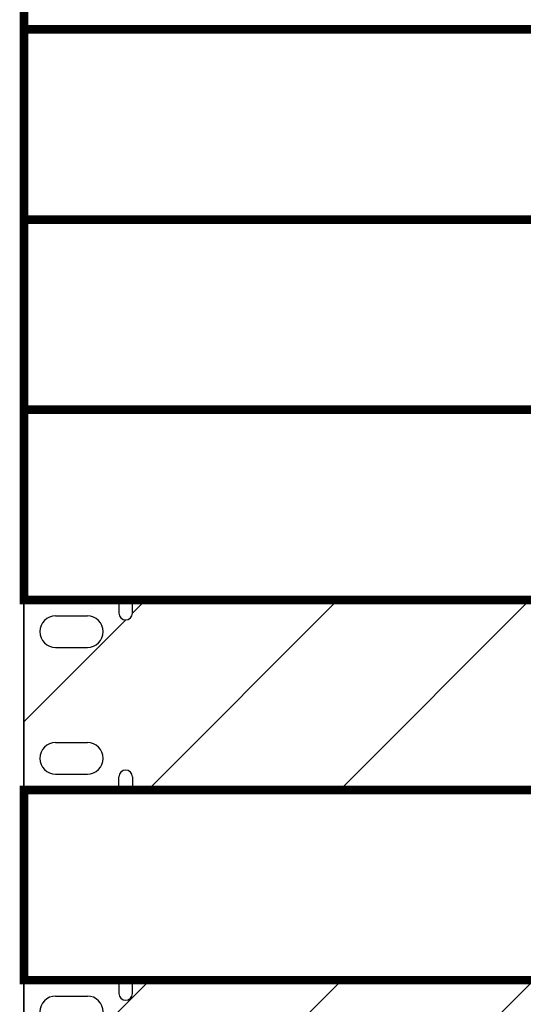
# Model space of a CAD drawing. Header units: millimetres. Extents: x 94562 to 148980, y -25377 to 3008.
# Tile 87 of 140: x 100900 to 101017, y -21929 to -21699. Entities that reach past the tile are written whole.
import ezdxf

# ---------------------------------------------------------------- set-up
doc = ezdxf.new("R2010")
doc.units = ezdxf.units.MM
doc.layers.add('tt_symbole', color=40, linetype='Continuous')

# ---------------------------------------------------------------- blocks, each defined once
blk = doc.blocks.new('IT_szafa_stojąca_42U')
blk.add_line((301.633, 1608.811), (301.633, 1797.723))
blk = doc.blocks.new('IT_Zaślepka_1U')
h = blk.add_hatch()
h.set_pattern_fill('ANSI31', color=0)
h.set_pattern_definition([(45, (7401.7468, -13729.1714), (-2.245064, 2.245064), [])])
h.paths.add_polyline_path([(2.534, 4.445), (2.534, 4.134, -1), (2.222, 4.134), (2.222, 4.445), (0, 4.445), (0, 0), (2.222, 0), (2.222, 0.311, -1), (2.534, 0.311), (2.534, 0), (46.361, 0), (46.361, 0.311, -1), (46.672, 0.311), (46.672, 0), (48.895, 0), (48.895, 4.445), (46.672, 4.445), (46.672, 4.134, -1), (46.361, 4.134), (46.361, 4.445)])
h.paths.add_polyline_path([(1.482, 3.334), (0.741, 3.334, -1), (0.741, 4.075), (1.482, 4.075, -1)], flags=16)
h.paths.add_polyline_path([(1.482, 0.37), (0.741, 0.37, -1), (0.741, 1.111), (1.482, 1.111, -1)], flags=16)
h.paths.add_polyline_path([(47.413, 4.075), (48.154, 4.075, -1), (48.154, 3.334), (47.413, 3.334, -1)], flags=16)
h.paths.add_polyline_path([(47.413, 1.111), (48.154, 1.111, -1), (48.154, 0.37), (47.413, 0.37, -1)], flags=16)
at = {"color": 0}
for p, q in [((0, 4.445), (0, 0)), ((0, 4.445), (2.222, 4.445)), ((2.222, 4.445), (2.222, 4.134)), ((46.361, 4.445), (2.534, 4.445)), ((2.534, 4.134), (2.534, 4.445)), ((0.741, 4.075), (1.482, 4.075)), ((0.741, 3.334), (1.482, 3.334)), ((0.741, 1.111), (1.482, 1.111)), ((0.741, 0.37), (1.482, 0.37)), ((2.222, 0), (2.222, 0.311)), ((2.534, 0.311), (2.534, 0)), ((0, 0), (2.222, 0)), ((2.222, 0), (0, 0)), ((2.534, 0), (46.361, 0)), ((46.361, 0), (2.534, 0))]:
    blk.add_line(p, q, dxfattribs=at)
blk.add_lwpolyline([(0, 4.445), (48.895, 4.445), (48.895, 0), (0, 0)], close=True, dxfattribs=at)
for centre, radius, start, end in [((0.741, 3.704), 0.37, 90, 270), ((1.482, 3.704), 0.37, 270, 90), ((2.378, 4.134), 0.156, 180, 0), ((0.741, 0.741), 0.37, 90, 270), ((1.482, 0.741), 0.37, 270, 90), ((2.378, 0.311), 0.156, 0, 180)]:
    blk.add_arc(centre, radius, start, end, dxfattribs=at)

msp = doc.modelspace()

# ---------------------------------------------------------------- linework, layer by layer
at = {"layer": 'tt_symbole', "const_width": 2}
for points in [[(100900.73, -21656.83), (101389.68, -21656.83), (101389.68, -21701.28), (100900.73, -21701.28)], [(100900.73, -21701.28), (101389.68, -21701.28), (101389.68, -21745.73), (100900.73, -21745.73)], [(100900.73, -21745.73), (101389.68, -21745.73), (101389.68, -21790.18), (100900.73, -21790.18)], [(100900.73, -21790.18), (101389.68, -21790.18), (101389.68, -21834.63), (100900.73, -21834.63)], [(100900.73, -21879.08), (101389.68, -21879.08), (101389.68, -21923.53), (100900.73, -21923.53)]]:
    msp.add_lwpolyline(points, close=True, dxfattribs=at)

# ---------------------------------------------------------------- block references
at = {"layer": 'tt_symbole', "xscale": 10, "yscale": 10, "zscale": 10}
msp.add_blockref('IT_szafa_stojąca_42U', (97884.4, -39000.65), dxfattribs=at)
at = {"layer": 'tt_symbole', "lineweight": 5, "xscale": 10, "yscale": 10, "zscale": 10}
for p in [(100900.73, -21879.08), (100900.73, -21967.98)]:
    msp.add_blockref('IT_Zaślepka_1U', p, dxfattribs=at)

doc.saveas('drawing.dxf')
